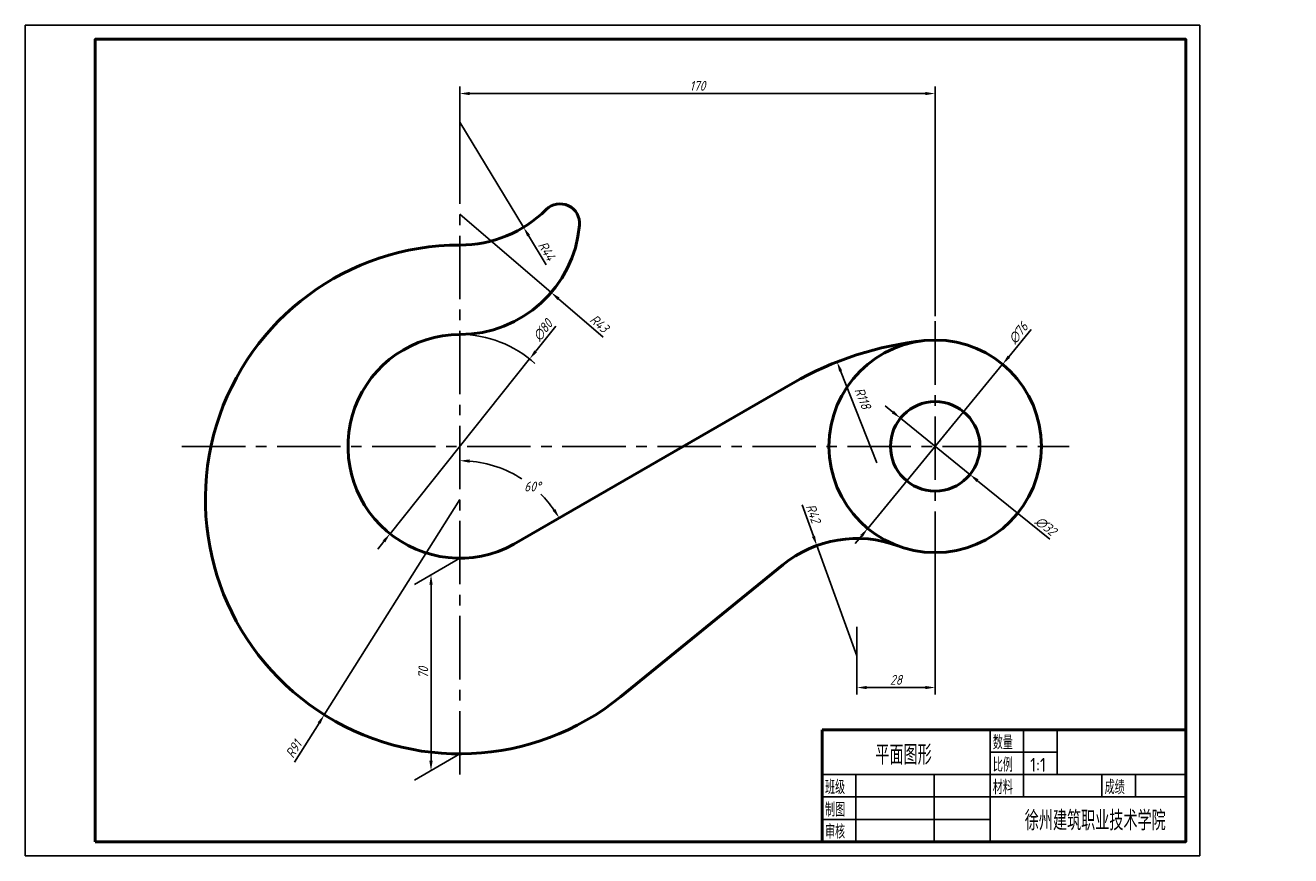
# Model space of a CAD drawing. Header units: millimetres. Extents: x 0 to 453, y 0 to 297.
import ezdxf

# ---------------------------------------------------------------- set-up
doc = ezdxf.new("R2010")
doc.units = ezdxf.units.MM
doc.header["$LTSCALE"] = 0.7
doc.linetypes.add('CENTER2', pattern=[28.575, 19.05, -3.175, 3.175, -3.175])
doc.layers.add('尺寸层', color=221, linetype='Continuous')
doc.layers.add('细实线层', color=7, linetype='Continuous')
doc.layers.add('点画线层', color=3, linetype='CENTER2', lineweight=25)
doc.layers.add('粗实线层', color=7, linetype='Continuous', lineweight=50)
doc.styles.add('工程字体（斜）', font='gbeitc.shx', dxfattribs={"bigfont": 'gbcbig.shx'})
doc.styles.add('工程斜体', font='gbeitc.shx', dxfattribs={"bigfont": 'gbcbig.shx'})
doc.styles.add('工程直体', font='gbenor.shx', dxfattribs={"bigfont": 'gbcbig.shx'})
doc.dimstyles.new('gb35', dxfattribs={"dimtxt": 3.5, "dimasz": 3.5, "dimexe": 2.5, "dimexo": 0, "dimgap": 1, "dimtad": 1, "dimdsep": 46, "dimtxsty": '工程字体（斜）', "dimcen": 0, "dimadec": 0, "dimazin": 0, "dimtfac": 1, "dimtmove": 0, "dimatfit": 3, "dimfxl": 0, "dimarcsym": 0})
doc.dimstyles.new('角度样式', dxfattribs={"dimtxt": 3.5, "dimasz": 3.5, "dimexe": 2.5, "dimexo": 0, "dimgap": 1, "dimtad": 1, "dimtih": 1, "dimtoh": 1, "dimdsep": 46, "dimtxsty": '工程字体（斜）', "dimcen": 0, "dimadec": 0, "dimazin": 0, "dimtfac": 1, "dimtmove": 0, "dimatfit": 3, "dimfxl": 0, "dimarcsym": 0})

# ---------------------------------------------------------------- blocks, each defined once
blk = doc.blocks.new('*D105')
at = {"layer": 'Defpoints', "color": 0, "ltscale": 1.7}
for p in [(325.39, 100.45), (297.39, 79.4), (297.39, 60.14)]:
    blk.add_point(p, dxfattribs=at)
at = {"layer": '尺寸层', "color": 0, "lineweight": -2, "ltscale": 1.7}
for p, q in [((325.39, 100.45), (325.39, 57.64)), ((297.39, 79.4), (297.39, 57.64)), ((321.89, 60.14), (300.89, 60.14))]:
    blk.add_line(p, q, dxfattribs=at)
at = {"layer": '尺寸层', "color": 0, "ltscale": 1.7}
for points in [[(300.89, 60.72), (300.89, 59.56), (297.39, 60.14)], [(321.89, 60.72), (321.89, 59.56), (325.39, 60.14)]]:
    blk.add_solid(points, dxfattribs=at)
at = {"layer": '尺寸层', "color": 0, "ltscale": 1.7, "insert": (311.39, 62.89), "char_height": 3.5, "attachment_point": 5, "style": '工程字体（斜）'}
blk.add_mtext('28', dxfattribs=at)
blk = doc.blocks.new('*D107')
at = {"layer": 'Defpoints', "color": 0, "ltscale": 1.7}
for p in [(155.39, 242.15), (274.53, 169.01), (169.44, 138.82), (174.69, 111.37), (155.39, 29.07)]:
    blk.add_point(p, dxfattribs=at)
at = {"layer": '尺寸层', "color": 0, "lineweight": -2, "ltscale": 1.7}
for start, end in [(57.2298, 85.1151), (34.8849, 45.0586)]:
    blk.add_arc((155.39, 100.23), 41.06, start, end, dxfattribs=at)
at = {"layer": '尺寸层', "color": 0, "ltscale": 1.7}
for points in [[(158.87, 140.56), (158.92, 141.73), (155.39, 141.29)], [(189.57, 124.03), (188.59, 123.4), (190.96, 120.76)]]:
    blk.add_solid(points, dxfattribs=at)
at = {"layer": '尺寸层', "color": 0, "ltscale": 1.7, "insert": (181.36, 132.04), "char_height": 3.5, "attachment_point": 5, "style": '工程字体（斜）'}
blk.add_mtext('60°', dxfattribs=at)
blk = doc.blocks.new('*D108')
at = {"layer": 'Defpoints', "color": 0, "ltscale": 1.7}
for p in [(349.52, 175.77), (301.27, 117.04)]:
    blk.add_point(p, dxfattribs=at)
at = {"layer": '尺寸层', "color": 0, "lineweight": -2, "ltscale": 1.7}
for p, q in [((359.76, 188.24), (351.74, 178.47)), ((301.27, 117.04), (349.52, 175.77)), ((299.05, 114.34), (296.83, 111.64))]:
    blk.add_line(p, q, dxfattribs=at)
at = {"layer": '尺寸层', "color": 0, "ltscale": 1.7}
for points in [[(351.29, 178.84), (352.19, 178.1), (349.52, 175.77)], [(298.6, 114.71), (299.5, 113.97), (301.27, 117.04)]]:
    blk.add_solid(points, dxfattribs=at)
at = {"layer": '尺寸层', "color": 0, "ltscale": 1.7, "insert": (355.13, 186.93), "char_height": 3.5, "attachment_point": 5, "rotation": 50.5949, "style": '工程字体（斜）'}
blk.add_mtext('∅76', dxfattribs=at)
blk = doc.blocks.new('*D109')
at = {"layer": 'Defpoints', "color": 0, "ltscale": 1.7}
for p in [(312.96, 156.48), (337.82, 136.33)]:
    blk.add_point(p, dxfattribs=at)
at = {"layer": '尺寸层', "color": 0, "lineweight": -2, "ltscale": 1.7}
for p, q in [((310.25, 158.69), (307.53, 160.89)), ((312.96, 156.48), (337.82, 136.33)), ((366.37, 113.19), (340.54, 134.13))]:
    blk.add_line(p, q, dxfattribs=at)
at = {"layer": '尺寸层', "color": 0, "ltscale": 1.7}
for points in [[(310.61, 159.14), (309.88, 158.23), (312.96, 156.48)], [(340.91, 134.58), (340.17, 133.67), (337.82, 136.33)]]:
    blk.add_solid(points, dxfattribs=at)
at = {"layer": '尺寸层', "color": 0, "ltscale": 1.7, "insert": (364.94, 117.89), "char_height": 3.5, "attachment_point": 5, "rotation": 320.9722, "style": '工程字体（斜）'}
blk.add_mtext('∅32', dxfattribs=at)
blk = doc.blocks.new('*D110')
at = {"layer": 'Defpoints', "color": 0, "ltscale": 1.7}
for p in [(180.36, 177.66), (130.43, 115.15)]:
    blk.add_point(p, dxfattribs=at)
at = {"layer": '尺寸层', "color": 0, "lineweight": -2, "ltscale": 1.7}
for p, q in [((189.71, 189.36), (182.54, 180.4)), ((130.43, 115.15), (180.36, 177.66)), ((128.25, 112.42), (126.06, 109.68))]:
    blk.add_line(p, q, dxfattribs=at)
blk.add_arc((155.39, 146.41), 40, 47.8039, 90, dxfattribs=at)
at = {"layer": '尺寸层', "color": 0, "ltscale": 1.7}
for points in [[(182.09, 180.76), (183, 180.03), (180.36, 177.66)], [(127.79, 112.78), (128.7, 112.05), (130.43, 115.15)]]:
    blk.add_solid(points, dxfattribs=at)
at = {"layer": '尺寸层', "color": 0, "ltscale": 1.7, "insert": (185.07, 187.96), "char_height": 3.5, "attachment_point": 5, "rotation": 51.3848, "style": '工程字体（斜）'}
blk.add_mtext('∅80', dxfattribs=at)
blk = doc.blocks.new('*D111')
at = {"layer": 'Defpoints', "color": 0, "ltscale": 1.7}
for p in [(155.39, 127.41), (106.92, 50.39)]:
    blk.add_point(p, dxfattribs=at)
at = {"layer": '尺寸层', "color": 0, "lineweight": -2, "ltscale": 1.7}
for p, q in [((155.39, 127.41), (106.92, 50.39)), ((96.24, 33.42), (105.06, 47.43))]:
    blk.add_line(p, q, dxfattribs=at)
at = {"layer": '尺寸层', "color": 0, "ltscale": 1.7}
blk.add_solid([(104.56, 47.74), (105.55, 47.12), (106.92, 50.39)], dxfattribs=at)
at = {"layer": '尺寸层', "color": 0, "ltscale": 1.7, "insert": (95.96, 38.14), "char_height": 3.5, "attachment_point": 5, "rotation": 57.8153, "style": '工程字体（斜）'}
blk.add_mtext('R91', dxfattribs=at)
blk = doc.blocks.new('*D112')
at = {"layer": 'Defpoints', "color": 0, "ltscale": 1.7}
for p in [(155.39, 262.41), (178.17, 224.76)]:
    blk.add_point(p, dxfattribs=at)
at = {"layer": '尺寸层', "color": 0, "lineweight": -2, "ltscale": 1.7}
for p, q in [((155.39, 262.41), (178.17, 224.76)), ((186.29, 211.33), (179.98, 221.77))]:
    blk.add_line(p, q, dxfattribs=at)
at = {"layer": '尺寸层', "color": 0, "ltscale": 1.7}
blk.add_solid([(180.48, 222.07), (179.48, 221.46), (178.17, 224.76)], dxfattribs=at)
at = {"layer": '尺寸层', "color": 0, "ltscale": 1.7, "insert": (186.5, 216.3), "char_height": 3.5, "attachment_point": 5, "rotation": 301.1728, "style": '工程字体（斜）'}
blk.add_mtext('R44', dxfattribs=at)
blk = doc.blocks.new('*D113')
at = {"layer": 'Defpoints', "color": 0, "ltscale": 1.7}
for p in [(155.39, 229.41), (188.06, 201.44)]:
    blk.add_point(p, dxfattribs=at)
at = {"layer": '尺寸层', "color": 0, "lineweight": -2, "ltscale": 1.7}
for p, q in [((155.39, 229.41), (188.06, 201.44)), ((206.68, 185.5), (190.71, 199.16))]:
    blk.add_line(p, q, dxfattribs=at)
at = {"layer": '尺寸层', "color": 0, "ltscale": 1.7}
blk.add_solid([(191.09, 199.61), (190.34, 198.72), (188.06, 201.44)], dxfattribs=at)
at = {"layer": '尺寸层', "color": 0, "ltscale": 1.7, "insert": (205.27, 190.32), "char_height": 3.5, "attachment_point": 5, "rotation": 319.4284, "style": '工程字体（斜）'}
blk.add_mtext('R43', dxfattribs=at)
blk = doc.blocks.new('*D114')
at = {"layer": 'Defpoints', "color": 0, "ltscale": 1.7}
for p in [(325.39, 272.59), (155.39, 242.15), (325.39, 193.01)]:
    blk.add_point(p, dxfattribs=at)
at = {"layer": '尺寸层', "color": 0, "lineweight": -2, "ltscale": 1.7}
for p, q in [((155.39, 242.15), (155.39, 275.09)), ((158.89, 272.59), (321.89, 272.59)), ((325.39, 193.01), (325.39, 275.09))]:
    blk.add_line(p, q, dxfattribs=at)
at = {"layer": '尺寸层', "color": 0, "ltscale": 1.7}
for points in [[(158.89, 273.17), (158.89, 272.01), (155.39, 272.59)], [(321.89, 273.17), (321.89, 272.01), (325.39, 272.59)]]:
    blk.add_solid(points, dxfattribs=at)
at = {"layer": '尺寸层', "color": 0, "ltscale": 1.7, "insert": (240.39, 275.34), "char_height": 3.5, "attachment_point": 5, "style": '工程字体（斜）'}
blk.add_mtext('170', dxfattribs=at)
blk = doc.blocks.new('*D115')
at = {"layer": 'Defpoints', "color": 0, "ltscale": 1.7}
for p in [(283.06, 110.94), (297.39, 71.47)]:
    blk.add_point(p, dxfattribs=at)
at = {"layer": '尺寸层', "color": 0, "lineweight": -2, "ltscale": 1.7}
for p, q in [((277.8, 125.44), (281.86, 114.23)), ((297.39, 71.47), (283.06, 110.94))]:
    blk.add_line(p, q, dxfattribs=at)
at = {"layer": '尺寸层', "color": 0, "ltscale": 1.7}
blk.add_solid([(282.41, 114.43), (281.32, 114.04), (283.06, 110.94)], dxfattribs=at)
at = {"layer": '尺寸层', "color": 0, "ltscale": 1.7, "insert": (281.82, 122.42), "char_height": 3.5, "attachment_point": 5, "rotation": 289.9558, "style": '工程字体（斜）'}
blk.add_mtext('R42', dxfattribs=at)

msp = doc.modelspace()

# ---------------------------------------------------------------- linework, layer by layer
at = {"layer": '尺寸层', "ltscale": 1.7}
for p, q in [((304.536, 140.457), (291.58, 173.359)), ((155.394, 106.406), (139.15, 97.028)), ((145.088, 33.956), (145.088, 96.956)), ((155.394, 36.406), (139.15, 27.028))]:
    msp.add_line(p, q, dxfattribs=at)
for points in [[(292.123, 173.573), (291.037, 173.145), (290.297, 176.616)], [(144.504, 96.956), (145.671, 96.956), (145.088, 100.456)], [(144.504, 33.956), (145.671, 33.956), (145.088, 30.456)]]:
    msp.add_solid(points, dxfattribs=at)
at = {"layer": '点画线层', "ltscale": 1.7}
for p, q in [((155.394, 29.066), (155.394, 242.145)), ((325.394, 100.451), (325.394, 193.01)), ((56.027, 146.406), (373.287, 146.406)), ((297.394, 59.216), (297.394, 82.442))]:
    msp.add_line(p, q, dxfattribs=at)
at = {"layer": '粗实线层', "ltscale": 1.7}
for p, q in [((174.693, 111.37), (274.532, 169.013)), ((212.815, 56.811), (270.891, 104.049))]:
    msp.add_line(p, q, dxfattribs=at)
at = {"layer": '粗实线层', "color": 7}
for p, q in [((285, 5), (285, 45)), ((285, 45), (415, 45))]:
    msp.add_line(p, q, dxfattribs=at)
at = {"layer": '粗实线层'}
msp.add_lwpolyline([(25, 5), (415, 5), (415, 292), (25, 292)], close=True, dxfattribs=at)
at = {"layer": '粗实线层', "ltscale": 1.7}
for radius in [38, 16]:
    msp.add_circle((325.394, 146.406), radius, dxfattribs=at)
for centre, radius, start, end in [((155.394, 262.406), 44, 270, 314.66492), ((191.245, 226.134), 7, 354.78409, 134.66492), ((155.394, 229.406), 43, 270, 354.78409), ((155.394, 127.406), 91, 90, 309.1245), ((155.394, 146.406), 40, 90, 298.84777), ((333.532, 66.822), 118, 95.839, 120), ((297.394, 71.466), 42, 69.51268, 129.1245)]:
    msp.add_arc(centre, radius, start, end, dxfattribs=at)
at = {"layer": '细实线层', "color": 7}
for p, q in [((345, 5), (345, 45)), ((357, 21), (357, 45)), ((369, 29), (369, 45)), ((345, 37), (369, 37)), ((285, 29), (415, 29)), ((297, 5), (297, 29)), ((325, 5), (325, 29)), ((385, 21), (385, 29)), ((397, 21), (397, 29)), ((285, 21), (415, 21)), ((285, 13), (345, 13))]:
    msp.add_line(p, q, dxfattribs=at)
at = {"layer": '细实线层'}
msp.add_lwpolyline([(0, 0), (420, 0), (420, 297), (0, 297)], close=True, dxfattribs=at)

# ---------------------------------------------------------------- texts
at = {"layer": '尺寸层', "ltscale": 1.7, "char_height": 3.5, "attachment_point": 5, "style": '工程斜体'}
for s, insert, rotation in [('R118', (299.501, 163.622), 291.49361), ('70', (142.338, 65.456), 90)]:
    msp.add_mtext(s, dxfattribs=dict(at, insert=insert, rotation=rotation))
at = {"layer": '细实线层', "color": 7, "style": '工程直体'}
for s, height, p in [('数量', 5, (346, 38)), ('平面图形', 7, (304.006, 32.571)), ('比例', 5, (346, 30)), ('1:1', 5, (359.355, 30)), ('班级', 5, (286, 22)), ('材料', 5, (346, 22)), ('成绩', 5, (386, 22)), ('制图', 5, (286, 14)), ('徐州建筑职业技术学院', 7, (357.438, 9.053)), ('审核', 5, (286, 6.083))]:
    msp.add_text(s, height=height, dxfattribs=at).set_placement(p)

# ---------------------------------------------------------------- dimensions: what is measured, and where the dimension line sits
at = {"layer": '尺寸层', "ltscale": 1.7}
dim = msp.add_linear_dim(base=(325.394, 272.592), p1=(155.394, 242.145), p2=(325.394, 193.01), dimstyle='gb35', dxfattribs=at)
dim.commit()
dim.dimension.update_dxf_attribs({"geometry": '*D114', "text_midpoint": (240.394, 275.342)})
for center, mpoint, picture, middle in [((155.394, 262.406), (178.169, 224.76), '*D112', (184.151, 214.872)), ((155.394, 229.406), (188.056, 201.439), '*D113', (203.48, 188.233)), ((155.394, 127.406), (106.922, 50.39), '*D111', (98.292, 36.677))]:
    dim = msp.add_radius_dim(center=center, mpoint=mpoint, dimstyle='gb35', dxfattribs=at)
    dim.commit()
    dim.dimension.update_dxf_attribs({"geometry": picture, "text_midpoint": middle, "dimtype": 164})
dim = msp.add_angular_dim_2l(base=(169.439, 138.816), line1=((174.693, 111.37), (274.532, 169.013)), line2=((155.394, 29.066), (155.394, 242.145)), dimstyle='角度样式', dxfattribs=at)
dim.commit()
dim.dimension.update_dxf_attribs({"geometry": '*D107', "text_midpoint": (181.355, 132.045), "dimtype": 162})
dim = msp.add_diameter_dim_2p(p1=(130.43, 115.152), p2=(180.357, 177.661), dimstyle='gb35', dxfattribs=at)
dim.commit()
dim.dimension.update_dxf_attribs({"geometry": '*D110', "text_midpoint": (185.067, 187.964)})
for p1, p2, picture, middle in [((301.271, 117.045), (349.516, 175.768), '*D108', (357.254, 185.186)), ((312.964, 156.482), (337.823, 136.331), '*D109', (363.21, 115.753))]:
    dim = msp.add_diameter_dim_2p(p1=p1, p2=p2, dimstyle='gb35', dxfattribs=at)
    dim.commit()
    dim.dimension.update_dxf_attribs({"geometry": picture, "text_midpoint": middle, "dimtype": 163})
dim = msp.add_radius_dim(center=(297.394, 71.466), mpoint=(283.059, 110.945), dimstyle='gb35', dxfattribs=at)
dim.commit()
dim.dimension.update_dxf_attribs({"geometry": '*D115', "text_midpoint": (281.819, 122.419)})
dim = msp.add_linear_dim(base=(297.394, 60.139), p1=(325.394, 100.451), p2=(297.394, 79.401), dimstyle='gb35', dxfattribs=at)
dim.commit()
dim.dimension.update_dxf_attribs({"geometry": '*D105', "text_midpoint": (311.394, 60.139), "dimtype": 160})

doc.saveas('drawing.dxf')
